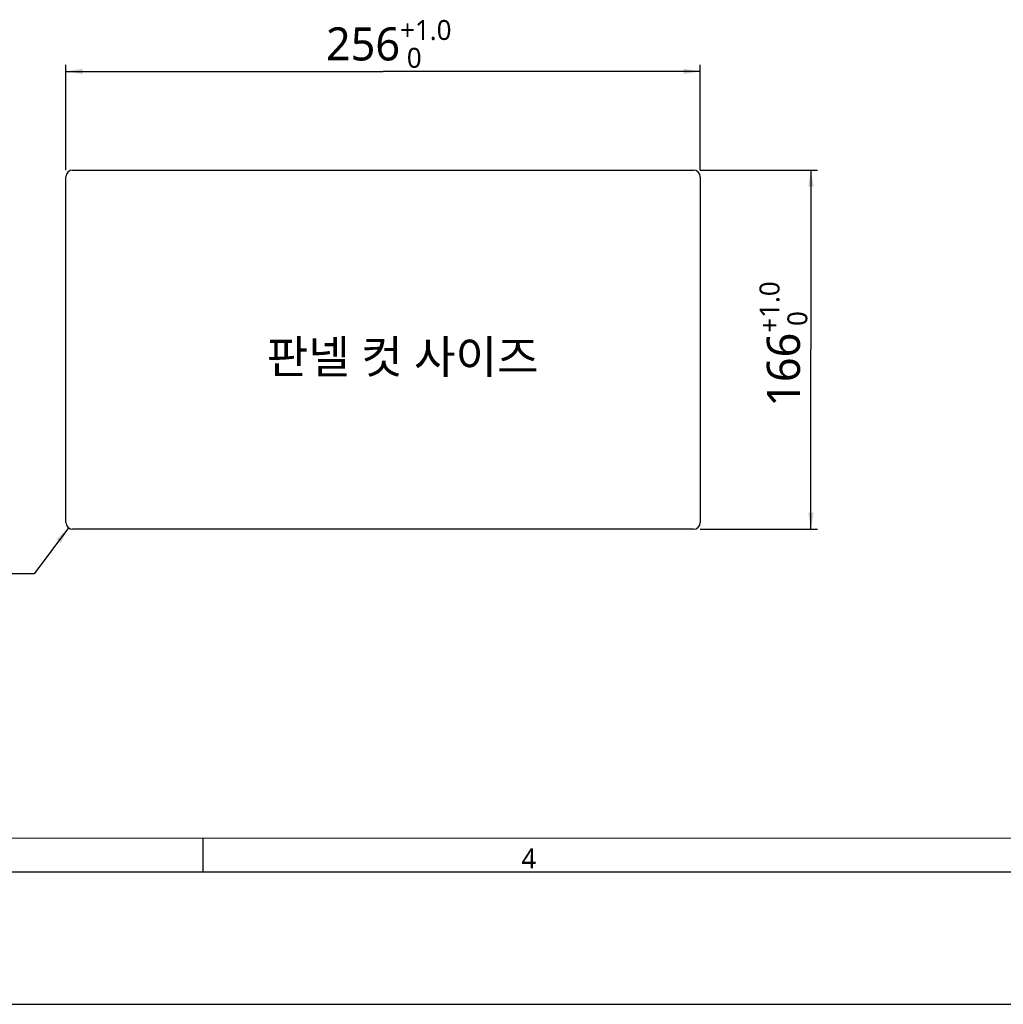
# Model space of a CAD drawing. Header units: millimetres. Extents: x 0 to 1188, y 0 to 840.
# Tile 9 of 30: x 595 to 891, y 0 to 297. Entities that reach past the tile are written whole.
import ezdxf

# ---------------------------------------------------------------- set-up
doc = ezdxf.new("R2010")
doc.units = ezdxf.units.MM
doc.header["$LTSCALE"] = 65.34
doc.layers.get('0').update_dxf_attribs({"linetype": 'CONTINUOUS'})
for name, color, linetype in [('00_TOPRB1000WD-DIM', 7, 'CONTINUOUS'), ('00_TOPRB1000WD-FORMAT', 7, 'CONTINUOUS'), ('00_TOPRB1000WD-TEXT', 7, 'CONTINUOUS'), ('21_DETAILS', 7, 'CONTINUOUS')]:
    doc.layers.add(name, color=color, linetype=linetype)
doc.styles.add('TEXTSTYLE_2', font='malgun.ttf')
doc.dimstyles.new('DIMSTYLE_4', dxfattribs={"dimtxt": 10, "dimasz": 5, "dimexe": 1, "dimexo": 1, "dimgap": 1.25, "dimtad": 1, "dimdec": 5, "dimlfac": 0.5, "dimdsep": 46, "dimtxsty": 'TEXTSTYLE_2', "dimblk": '_FILLED', "dimblk1": '_FILLED', "dimblk2": '_FILLED', "dimcen": 0, "dimadec": 5, "dimazin": 2, "dimtp": 0.3, "dimtm": 0.3, "dimtfac": 1, "dimtdec": 5, "dimtofl": 0, "dimtmove": 0, "dimatfit": 3, "dimldrblk": '_FILLED', "dimfxl": 1, "dimtolj": 1, "dimarcsym": 0})
doc.dimstyles.new('DIMSTYLE_5', dxfattribs={"dimtxt": 10, "dimasz": 5, "dimexe": 1, "dimexo": 1, "dimgap": 1.25, "dimtad": 1, "dimdec": 5, "dimlfac": 0.5, "dimdsep": 46, "dimtxsty": 'TEXTSTYLE_2', "dimblk": '_FILLED', "dimblk1": '_FILLED', "dimblk2": '_FILLED', "dimcen": 0, "dimadec": 5, "dimazin": 2, "dimtp": 0.1, "dimtm": 0.1, "dimtfac": 1, "dimtdec": 5, "dimtofl": 0, "dimtmove": 0, "dimatfit": 3, "dimldrblk": '_FILLED', "dimfxl": 1, "dimtolj": 1, "dimarcsym": 0})

# ---------------------------------------------------------------- blocks, each defined once
blk = doc.blocks.new('_FILLED')
at = {"color": 0, "linetype": 'ByBlock'}
blk.add_solid([(0, 0), (-1, 0.16), (-1, -0.16)], dxfattribs=at)
blk = doc.blocks.new('*D7')
at = {"layer": '00_TOPRB1000WD-DIM', "color": 2, "linetype": 'Continuous'}
for p, q in [((608.63, 251.78), (608.63, 283.56)), ((799.94, 251.78), (799.94, 283.56)), ((608.63, 281.56), (704.29, 281.56)), ((799.94, 281.56), (704.29, 281.56))]:
    blk.add_line(p, q, dxfattribs=at)
at = {"layer": '00_TOPRB1000WD-DIM', "color": 2, "linetype": 'Continuous', "xscale": 5, "yscale": 5, "zscale": 5, "rotation": 180}
blk.add_blockref('_FILLED', (608.63, 281.56), dxfattribs=at)
at = {"layer": '00_TOPRB1000WD-DIM', "color": 2, "linetype": 'Continuous', "xscale": 5, "yscale": 5, "zscale": 5}
blk.add_blockref('_FILLED', (799.94, 281.56), dxfattribs=at)
at = {"layer": '00_TOPRB1000WD-DIM', "color": 2, "linetype": 'Continuous', "insert": (704.29, 297.06), "char_height": 10, "width": 45.1559, "attachment_point": 2, "line_spacing_factor": 0.9, "style": 'TEXTSTYLE_2'}
blk.add_mtext('\\A1; 256\\H6.0;\\S+1.0^  0;', dxfattribs=at)
blk = doc.blocks.new('*D8')
at = {"layer": '00_TOPRB1000WD-DIM', "color": 2, "linetype": 'Continuous'}
for p, q in [((799.94, 251.78), (830.82, 251.78)), ((830.82, 251.78), (835.32, 251.78)), ((833.32, 251.78), (833.32, 197.58)), ((833.32, 143.37), (833.32, 197.58)), ((799.94, 143.37), (830.82, 143.37)), ((830.82, 143.37), (835.32, 143.37))]:
    blk.add_line(p, q, dxfattribs=at)
at = {"layer": '00_TOPRB1000WD-DIM', "color": 2, "linetype": 'Continuous', "xscale": 5, "yscale": 5, "zscale": 5}
for p, rotation in [((833.32, 251.78), 90), ((833.32, 143.37), 270)]:
    blk.add_blockref('_FILLED', p, dxfattribs=dict(at, rotation=rotation))
at = {"layer": '00_TOPRB1000WD-DIM', "color": 2, "linetype": 'Continuous', "insert": (817.82, 197.58), "char_height": 10, "width": 45.1559, "attachment_point": 2, "rotation": 90, "line_spacing_factor": 0.9, "style": 'TEXTSTYLE_2'}
blk.add_mtext('\\A1; 166\\H6.0;\\S+1.0^  0;', dxfattribs=at)
blk = doc.blocks.new('*D9')
at = {"layer": '00_TOPRB1000WD-DIM', "color": 2, "linetype": 'Continuous'}
for p, q in [((609.43, 143.78), (599, 129.96)), ((599, 129.96), (542.42, 129.96)), ((599, 129.96), (599, 129.96))]:
    blk.add_line(p, q, dxfattribs=at)
at = {"layer": '00_TOPRB1000WD-DIM', "color": 2, "linetype": 'Continuous', "xscale": 5, "yscale": 5, "zscale": 5, "rotation": 52.95598269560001}
blk.add_blockref('_FILLED', (609.43, 143.78), dxfattribs=at)
at = {"layer": '00_TOPRB1000WD-DIM', "color": 2, "linetype": 'Continuous', "insert": (591, 142.46), "char_height": 10, "width": 42.8742, "attachment_point": 3, "line_spacing_factor": 0.9, "style": 'TEXTSTYLE_2'}
blk.add_mtext(' R{\\ftxt;\\W0.0001;\\H0.0001;\\~}{\\ftxt;\\W0.7545787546;\\H10.0; }{\\ftxt;\\W0.0001;\\H0.0001;\\~}4', dxfattribs=at)

msp = doc.modelspace()

# ---------------------------------------------------------------- linework, layer by layer
at = {"layer": '00_TOPRB1000WD-FORMAT', "color": 7, "linetype": 'Continuous'}
for p, q in [((50, 50), (898.056172, 50.265171)), ((650, 40), (650, 50)), ((40, 40), (1148.282653, 40)), ((0, 0), (1188, 0))]:
    msp.add_line(p, q, dxfattribs=at)
at = {"layer": '21_DETAILS', "color": 7, "linetype": 'Continuous'}
for p, q in [((608.634269, 145.373036), (608.634269, 249.777641)), ((610.634269, 251.777641), (797.936513, 251.777641)), ((799.936513, 249.777641), (799.936513, 145.373036)), ((797.936513, 143.373036), (610.634269, 143.373036))]:
    msp.add_line(p, q, dxfattribs=at)
for centre, start, end in [((610.634269, 249.777641), 90, 180), ((797.936513, 249.777641), 0, 90), ((610.634269, 145.373036), 180, 270), ((797.936513, 145.373036), 270, 360)]:
    msp.add_arc(centre, 2, start, end, dxfattribs=at)

# ---------------------------------------------------------------- texts
at = {"layer": '00_TOPRB1000WD-FORMAT', "color": 7, "linetype": 'Continuous', "insert": (746, 47), "char_height": 6, "width": 4.6, "attachment_point": 1, "line_spacing_factor": 0.9, "style": 'TEXTSTYLE_2'}
msp.add_mtext('4', dxfattribs=at)
at = {"layer": '00_TOPRB1000WD-TEXT', "color": 2, "linetype": 'Continuous', "insert": (669.14822, 200.429603), "char_height": 10, "width": 93.11111111, "attachment_point": 1, "line_spacing_factor": 0.9, "style": 'TEXTSTYLE_2'}
msp.add_mtext('판넬 컷 사이즈', dxfattribs=at)

# ---------------------------------------------------------------- dimensions: what is measured, and where the dimension line sits
at = {"layer": '00_TOPRB1000WD-DIM', "color": 2, "linetype": 'Continuous'}
dim = msp.add_linear_dim(base=(799.936513, 281.561929), p1=(608.634269, 250.777641), p2=(799.936513, 250.777641), text=' 256\\S+1.0^  0;', dimstyle='DIMSTYLE_4', dxfattribs=at)
dim.commit()
dim.dimension.update_dxf_attribs({"geometry": '*D7', "text_midpoint": (704.285391, 281.561929), "dimtype": 160})
dim = msp.add_linear_dim(base=(833.320226, 143.373036), p1=(798.936513, 251.777641), p2=(798.936513, 143.373036), angle=270, text=' 166\\S+1.0^  0;', dimstyle='DIMSTYLE_4', dxfattribs=at)
dim.commit()
dim.dimension.update_dxf_attribs({"geometry": '*D8', "text_midpoint": (833.320226, 197.575338), "dimtype": 160})
dim = msp.add_radius_dim(center=(610.634269, 145.373036), mpoint=(609.429412, 143.77669), text=' R{\\fSymbol_ASME;\\W1.0;≤}4', dimstyle='DIMSTYLE_5', override={"dimtih": 1, "dimtoh": 1, "dimpost": '<>'}, dxfattribs=at)
dim.commit()
dim.dimension.update_dxf_attribs({"geometry": '*D9', "text_midpoint": (576.710706, 137.461299), "dimtype": 164})

doc.saveas('drawing.dxf')
